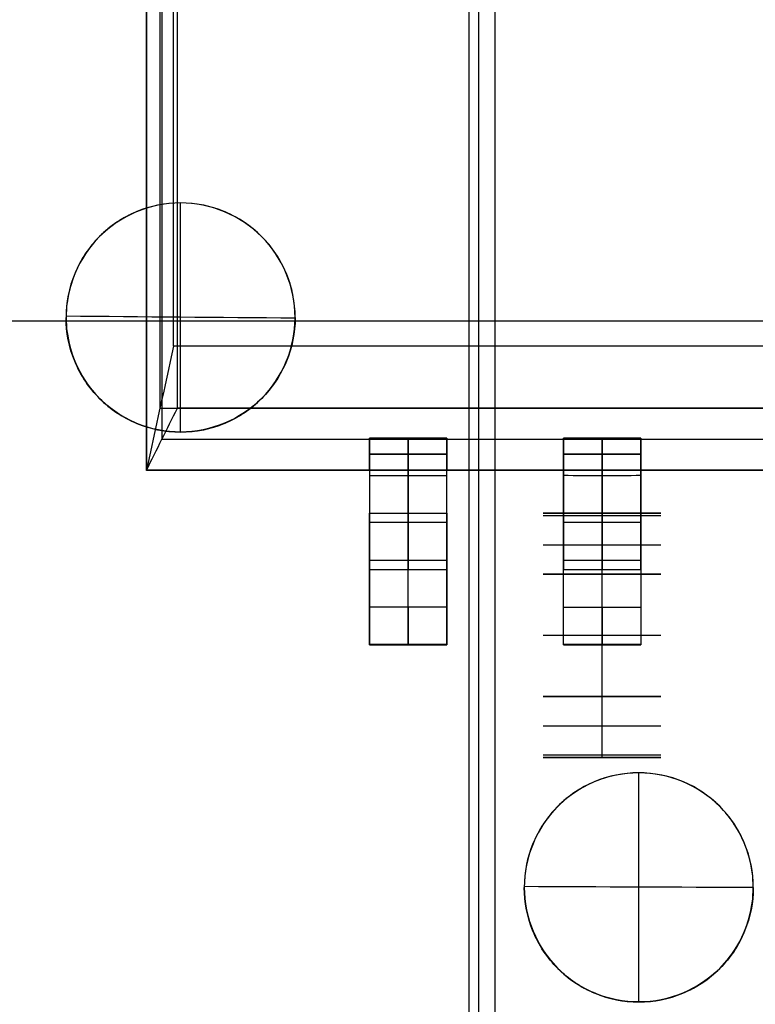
# Model space of a CAD drawing. Header units: millimetres. Extents: x -68 to 68, y -70 to 54.
# Tile 23 of 83: x -37.05 to -32.24, y -36.11 to -29.66. Entities that reach past the tile are written whole.
import ezdxf

# ---------------------------------------------------------------- set-up
doc = ezdxf.new("R2010")
doc.units = ezdxf.units.MM
doc.layers.add('Layer 01', color=7, linetype='Continuous', true_color=0x000000)

# ---------------------------------------------------------------- blocks, each defined once
blk = doc.blocks.new('S558-5999-U7-F.step')
at = {"layer": 'Layer 01', "color": 9, "true_color": 0xb8b8b8}
for p, q in [((3.62, -6.159, 3.203), (3.62, 6.159, 3.203)), ((3.2138, -6.0704, 4.7597), (3.2138, 6.0699, 4.7597)), ((3.4168, -6.0576, 1.428), (3.4168, 6.0574, 1.428)), ((3.515, -2.921, 2.858), (3.515, -3.429, 2.858)), ((3.515, -3.429, 3.112), (3.515, -2.921, 3.112)), ((3.515, -2.921, 3.112), (3.515, -2.921, 3.101)), ((3.5601, -2.921, 3.0893), (3.6199, -2.921, 3.0893)), ((3.62, -3.429, 2.985), (3.62, -2.921, 2.985)), ((3.9591, -2.921, 1.5333), (4.2223, -2.921, 1.5333)), ((3.9617, -2.921, 1.523), (3.9617, -3.429, 1.523)), ((4.0865, -2.921, 2.04), (4.0865, -2.921, 1.0578)), ((4.2076, -3.429, 1.5886), (4.2076, -2.921, 1.5886)), ((4.76, -2.921, 0.254), (4.76, -3.429, 0.254)), ((4.76, -3.429), (4.76, -2.921)), ((4.7613, -3.3826), (4.7613, -2.921)), ((4.762, -3.429, 0.127), (4.762, -2.921, 0.127)), ((4.761, -2.9695, 0.254), (4.761, -3.3979, 0.254)), ((3.6199, -3.175, 2.858), (3.41, -3.175, 2.858)), ((3.41, -3.175, 3.112), (3.6199, -3.175, 3.112)), ((3.62, -3.175, 2.858), (3.62, -3.175, 3.112)), ((3.6545, -3.175, 2.6689), (4.269, -3.175, 0.377)), ((4.515, -3.175, 0.442), (3.9002, -3.175, 2.7351)), ((4.7601, -3.175), (4.7619, -3.175)), ((4.7618, -3.175, 0.254), (4.7603, -3.175, 0.254)), ((4.762, -3.175), (4.762, -3.175, 0.254)), ((3.515, -3.429, 3.112), (3.515, -3.429, 3.101)), ((3.5596, -3.429, 3.0895), (3.6199, -3.429, 3.0895)), ((3.9594, -3.429, 1.5335), (4.2224, -3.429, 1.5335)), ((4.086, -3.429, 2.0424), (4.086, -3.429, 1.0611)), ((3.515, -4.699, 3.112), (3.515, -4.191, 3.112)), ((3.515, -4.191, 3.112), (3.515, -4.191, 3.101)), ((3.515, -4.191, 2.858), (3.515, -4.699, 2.858)), ((3.5601, -4.191, 3.0893), (3.6199, -4.191, 3.0893)), ((3.62, -4.699, 2.985), (3.62, -4.191, 2.985)), ((3.9591, -4.191, 1.5333), (4.2223, -4.191, 1.5333)), ((3.9617, -4.191, 1.523), (3.9617, -4.699, 1.523)), ((4.0865, -4.191, 2.04), (4.0865, -4.191, 1.0578)), ((4.2076, -4.699, 1.5886), (4.2076, -4.191, 1.5886)), ((4.76, -4.699), (4.76, -4.191)), ((4.76, -4.191, 0.254), (4.76, -4.699, 0.254)), ((4.7613, -4.6526), (4.7613, -4.191)), ((4.7615, -4.191, 0.254), (4.7615, -4.699, 0.254)), ((4.762, -4.699, 0.127), (4.762, -4.191, 0.127)), ((3.41, -4.445, 3.112), (3.6199, -4.445, 3.112)), ((3.6199, -4.445, 2.858), (3.41, -4.445, 2.858)), ((3.62, -4.445, 2.858), (3.62, -4.445, 3.112)), ((3.6545, -4.445, 2.6689), (4.269, -4.445, 0.377)), ((4.515, -4.445, 0.442), (3.9002, -4.445, 2.7351)), ((4.7601, -4.445), (4.7619, -4.445)), ((4.7628, -4.445, 0.254), (4.7602, -4.445, 0.254)), ((4.762, -4.445), (4.762, -4.445, 0.254)), ((3.515, -4.699, 3.112), (3.515, -4.699, 3.101)), ((3.5596, -4.699, 3.0895), (3.6199, -4.699, 3.0895)), ((3.9594, -4.699, 1.5335), (4.2224, -4.699, 1.5335)), ((4.086, -4.699, 2.0424), (4.086, -4.699, 1.0611)), ((-3.4167, -6.0574, 1.428), (3.4168, -6.0574, 1.428)), ((3.2138, -6.0698, 4.7595), (-3.2138, -6.0698, 4.7595)), ((-3.62, -6.159, 3.203), (3.62, -6.159, 3.203))]:
    blk.add_line(p, q, dxfattribs=at)
at = {"layer": 'Layer 01', "color": 9, "true_color": 0xb8b8b8, "extrusion": (0, 1, 0)}
for centre, radius, start, end in [((-3.41, 2.604, -3.175), 0.254, 90, 165.14153), ((-4.76, 0.508, -3.175), 0.508, 269.96812, 345.06134), ((-3.41, 2.604, -4.445), 0.254, 90, 165.14153), ((-4.76, 0.508, -4.445), 0.508, 269.96812, 345.06134)]:
    blk.add_arc(centre, radius, start, end, dxfattribs=at)
at = {"layer": 'Layer 01', "color": 9, "true_color": 0xb8b8b8, "extrusion": (0, -1, 0)}
for centre, radius, start, end in [((3.41, 2.604, 3.175), 0.508, 14.96781, 90), ((4.76, 0.508, 3.175), 0.254, 195.07687, 270.07204), ((3.41, 2.604, 4.445), 0.508, 14.96781, 90), ((4.76, 0.508, 4.445), 0.254, 195.07687, 270.06372)]:
    blk.add_arc(centre, radius, start, end, dxfattribs=at)
at = {"layer": 'Layer 01', "color": 9, "true_color": 0xb8b8b8}
for points in [[(3.62, 6.1591, 3.804), (3.62, 2.053, 3.804), (3.62, -2.053, 3.804), (3.6199, -6.159, 3.804)], [(3.6201, 6.1589, 2.602), (3.6206, 2.053, 2.6019), (3.6206, -2.053, 2.6019), (3.6203, -6.159, 2.602)], [(2.8073, 5.9814, 5.7151), (2.8077, 1.994, 5.7153), (2.8077, -1.994, 5.7153), (2.8072, -5.9814, 5.715)], [(3.213, 5.9559, 0.254), (3.213, 1.9853, 0.254), (3.213, -1.9853, 0.254), (3.2133, -5.956, 0.254)], [(3.41, -2.921, 2.858), (3.48, -2.921, 2.858), (3.55, -2.921, 2.858), (3.62, -2.921, 2.858)], [(3.41, -2.921, 2.858), (3.41, -3.0903, 2.858), (3.41, -3.2597, 2.858), (3.41, -3.429, 2.858)], [(3.41, -2.921, 3.112), (3.41, -3.0903, 3.112), (3.41, -3.2597, 3.112), (3.41, -3.429, 3.112)], [(3.6195, -2.921, 3.112), (3.55, -2.921, 3.112), (3.48, -2.921, 3.112), (3.41, -2.921, 3.112)], [(3.62, -2.921, 3.0666), (3.5543, -2.921, 3.0964), (3.4822, -2.921, 3.112), (3.41, -2.921, 3.112)], [(3.62, -2.921, 2.858), (3.62, -3.0903, 2.858), (3.62, -3.2597, 2.858), (3.6195, -3.429, 2.858)], [(3.6195, -3.429, 3.112), (3.62, -3.2597, 3.112), (3.62, -3.0903, 3.112), (3.6195, -2.921, 3.112)], [(3.6195, -2.921, 3.112), (3.62, -2.921, 3.0969), (3.62, -2.921, 3.0817), (3.62, -2.921, 3.0666)], [(3.62, -2.921, 2.858), (3.62, -2.921, 2.9275), (3.62, -2.921, 2.997), (3.62, -2.921, 3.0666)], [(3.62, -2.921, 3.0666), (3.7581, -2.921, 3.0039), (3.8614, -2.921, 2.8825), (3.9004, -2.921, 2.7351)], [(4.2691, -2.921, 0.377), (4.0642, -2.921, 1.141), (3.8593, -2.921, 1.9049), (3.655, -2.921, 2.669)], [(3.655, -2.921, 2.669), (3.6555, -3.0903, 2.6691), (3.6555, -3.2597, 2.6691), (3.655, -3.429, 2.669)], [(3.9004, -2.921, 2.7351), (4.1049, -2.921, 1.9706), (4.3099, -2.921, 1.2063), (4.5149, -2.921, 0.442)], [(3.9005, -3.429, 2.7351), (3.9008, -3.2597, 2.7352), (3.9008, -3.0903, 2.7352), (3.9004, -2.921, 2.7351)], [(4.2692, -3.429, 0.3771), (4.2692, -3.2597, 0.377), (4.2692, -3.0903, 0.377), (4.2691, -2.921, 0.377)], [(4.5149, -3.429, 0.442), (4.515, -3.2597, 0.442), (4.515, -3.0903, 0.442), (4.5149, -2.921, 0.442)], [(4.7612, -3.429, 0.254), (4.76, -3.2597, 0.254), (4.76, -3.0903, 0.254), (4.7614, -2.921, 0.254)], [(4.7613, -2.921), (4.76, -3.0903), (4.76, -3.2597), (4.761, -3.429)], [(4.7625, -2.921), (4.761, -2.921), (4.762, -2.921), (4.76, -2.921)], [(4.76, -2.921), (4.76, -3.0903), (4.76, -3.2597), (4.761, -3.429)], [(4.761, -3.429), (4.762, -3.2597), (4.762, -3.0903), (4.7625, -2.921)], [(4.7614, -2.921, 0.254), (4.762, -3.0903, 0.254), (4.762, -3.2597, 0.254), (4.7612, -3.429, 0.254)], [(4.7614, -2.921, 0.254), (4.763, -2.921, 0.1693), (4.763, -2.921, 0.0847), (4.7613, -2.921)], [(3.6195, -3.429, 2.858), (3.5493, -3.429, 2.858), (3.4797, -3.429, 2.858), (3.41, -3.429, 2.858)], [(3.41, -3.429, 3.112), (3.4797, -3.429, 3.112), (3.5493, -3.429, 3.112), (3.6195, -3.429, 3.112)], [(3.41, -3.429, 3.112), (3.4818, -3.429, 3.112), (3.5536, -3.429, 3.0966), (3.6195, -3.429, 3.067)], [(3.6195, -3.429, 3.067), (3.619, -3.429, 2.9973), (3.619, -3.429, 2.9277), (3.6195, -3.429, 2.858)], [(3.9005, -3.429, 2.7351), (3.8615, -3.429, 2.8821), (3.7583, -3.429, 3.0041), (3.6195, -3.429, 3.067)], [(3.6195, -3.429, 3.067), (3.62, -3.429, 3.082), (3.62, -3.429, 3.097), (3.6195, -3.429, 3.112)], [(3.655, -3.429, 2.669), (3.8598, -3.429, 1.905), (4.0647, -3.429, 1.1411), (4.2692, -3.429, 0.3771)], [(4.5149, -3.429, 0.442), (4.3101, -3.429, 1.2064), (4.1051, -3.429, 1.9707), (3.9005, -3.429, 2.7351)], [(4.761, -3.429), (4.762, -3.429, 0.0847), (4.762, -3.429, 0.1693), (4.7612, -3.429, 0.254)], [(3.41, -4.191, 3.112), (3.41, -4.3603, 3.112), (3.41, -4.5297, 3.112), (3.41, -4.699, 3.112)], [(3.6195, -4.191, 3.112), (3.55, -4.191, 3.112), (3.48, -4.191, 3.112), (3.41, -4.191, 3.112)], [(3.41, -4.191, 2.858), (3.48, -4.191, 2.858), (3.55, -4.191, 2.858), (3.62, -4.191, 2.858)], [(3.62, -4.191, 3.0666), (3.5543, -4.191, 3.0964), (3.4822, -4.191, 3.112), (3.41, -4.191, 3.112)], [(3.41, -4.191, 2.858), (3.41, -4.3603, 2.858), (3.41, -4.5297, 2.858), (3.41, -4.699, 2.858)], [(3.6195, -4.699, 3.112), (3.62, -4.5297, 3.112), (3.62, -4.3603, 3.112), (3.6195, -4.191, 3.112)], [(3.6195, -4.191, 3.112), (3.62, -4.191, 3.0969), (3.62, -4.191, 3.0817), (3.62, -4.191, 3.0666)], [(3.6195, -4.699, 2.858), (3.62, -4.5297, 2.858), (3.62, -4.3603, 2.858), (3.62, -4.191, 2.858)], [(3.62, -4.191, 2.858), (3.62, -4.191, 2.9275), (3.62, -4.191, 2.997), (3.62, -4.191, 3.0666)], [(3.9004, -4.191, 2.7351), (3.8621, -4.191, 2.8797), (3.7562, -4.191, 3.0047), (3.62, -4.191, 3.0666)], [(3.655, -4.699, 2.669), (3.6545, -4.5297, 2.6689), (3.6545, -4.3603, 2.6689), (3.655, -4.191, 2.669)], [(4.2691, -4.191, 0.377), (4.0642, -4.191, 1.141), (3.8593, -4.191, 1.9049), (3.655, -4.191, 2.669)], [(3.9005, -4.699, 2.7351), (3.9008, -4.5297, 2.7352), (3.9008, -4.3603, 2.7352), (3.9004, -4.191, 2.7351)], [(3.9004, -4.191, 2.7351), (4.1049, -4.191, 1.9706), (4.3099, -4.191, 1.2063), (4.5149, -4.191, 0.442)], [(4.2692, -4.699, 0.3771), (4.2692, -4.5297, 0.377), (4.2692, -4.3603, 0.377), (4.2691, -4.191, 0.377)], [(4.5149, -4.191, 0.442), (4.5147, -4.3603, 0.4419), (4.5147, -4.5297, 0.4419), (4.5149, -4.699, 0.442)], [(4.76, -4.191, 0.254), (4.762, -4.191, 0.254), (4.761, -4.191, 0.254), (4.763, -4.191, 0.254)], [(4.7615, -4.699, 0.254), (4.76, -4.5297, 0.254), (4.76, -4.3603, 0.254), (4.76, -4.191, 0.254)], [(4.7625, -4.191), (4.761, -4.191), (4.762, -4.191), (4.76, -4.191)], [(4.76, -4.191), (4.76, -4.3603), (4.76, -4.5297), (4.761, -4.699)], [(4.7613, -4.191), (4.76, -4.3603), (4.76, -4.5297), (4.761, -4.699)], [(4.7613, -4.191, 0.254), (4.76, -4.3603, 0.254), (4.76, -4.5297, 0.254), (4.761, -4.699, 0.254)], [(4.761, -4.699), (4.762, -4.5297), (4.762, -4.3603), (4.7625, -4.191)], [(4.761, -4.699, 0.254), (4.762, -4.5297, 0.254), (4.762, -4.3603, 0.254), (4.7613, -4.191, 0.254)], [(4.7613, -4.191, 0.254), (4.763, -4.191, 0.1693), (4.763, -4.191, 0.0847), (4.7613, -4.191)], [(4.763, -4.191, 0.254), (4.763, -4.3603, 0.254), (4.763, -4.5297, 0.254), (4.7615, -4.699, 0.254)], [(3.41, -4.699, 3.112), (3.4797, -4.699, 3.112), (3.5493, -4.699, 3.112), (3.6195, -4.699, 3.112)], [(3.41, -4.699, 3.112), (3.4818, -4.699, 3.112), (3.5536, -4.699, 3.0966), (3.6195, -4.699, 3.067)], [(3.6195, -4.699, 2.858), (3.5493, -4.699, 2.858), (3.4797, -4.699, 2.858), (3.41, -4.699, 2.858)], [(3.6195, -4.699, 3.067), (3.619, -4.699, 2.9973), (3.619, -4.699, 2.9277), (3.6195, -4.699, 2.858)], [(3.6195, -4.699, 3.067), (3.62, -4.699, 3.082), (3.62, -4.699, 3.097), (3.6195, -4.699, 3.112)], [(3.6195, -4.699, 3.067), (3.7557, -4.699, 3.0053), (3.862, -4.699, 2.8801), (3.9005, -4.699, 2.7351)], [(3.655, -4.699, 2.669), (3.8598, -4.699, 1.905), (4.0647, -4.699, 1.1411), (4.2692, -4.699, 0.3771)], [(4.5149, -4.699, 0.442), (4.3101, -4.699, 1.2064), (4.1051, -4.699, 1.9707), (3.9005, -4.699, 2.7351)], [(4.761, -4.699), (4.762, -4.699, 0.0847), (4.762, -4.699, 0.1693), (4.761, -4.699, 0.254)], [(3.2133, -5.956, 0.254), (1.071, -5.956, 0.254), (-1.071, -5.956, 0.254), (-3.213, -5.9559, 0.254)], [(2.8072, -5.9814, 5.715), (0.9357, -5.9806, 5.7149), (-0.9357, -5.9806, 5.7149), (-2.8073, -5.9814, 5.7151)], [(2.8072, -5.9814, 5.715), (3.0785, -6.0409, 5.0782), (3.3492, -6.1, 4.4411), (3.6199, -6.159, 3.804)], [(3.6203, -6.159, 2.602), (3.4847, -6.0915, 1.8192), (3.3489, -6.0237, 1.0366), (3.2133, -5.956, 0.254)], [(3.6203, -6.159, 2.602), (1.2067, -6.1587, 2.602), (-1.2067, -6.1587, 2.602), (-3.6201, -6.1589, 2.602)], [(3.6199, -6.159, 3.804), (1.2067, -6.159, 3.804), (-1.2067, -6.159, 3.804), (-3.62, -6.1591, 3.804)], [(3.6199, -6.159, 3.804), (3.62, -6.159, 3.4033), (3.62, -6.159, 3.0027), (3.6203, -6.159, 2.602)]]:
    blk.add_open_spline(points, degree=3, dxfattribs=at)
for points, knots in [([(3.655, -2.921, 2.669), (3.6408, -2.921, 2.7246), (3.6103, -2.921, 2.7702), (3.5194, -2.921, 2.8404), (3.4678, -2.921, 2.858), (3.41, -2.921, 2.858)], [0, 0, 0, 0, 0.1697172, 0.1697172, 0.3394345, 0.3394345, 0.3394345, 0.3394345]), ([(4.2691, -2.921, 0.377), (4.2978, -2.921, 0.2699), (4.3626, -2.921, 0.1727), (4.5385, -2.921, 0.0376), (4.6491, -2.921), (4.7613, -2.921)], [-0.6785257, -0.6785257, -0.6785257, -0.6785257, -0.3392629, -0.3392629, 0, 0, 0, 0]), ([(4.5149, -2.921, 0.442), (4.5296, -2.921, 0.3867), (4.5601, -2.921, 0.3413), (4.6509, -2.921, 0.2715), (4.7024, -2.921, 0.254), (4.7614, -2.921, 0.254)], [0, 0, 0, 0, 0.1698785, 0.1698785, 0.3397569, 0.3397569, 0.3397569, 0.3397569]), ([(3.41, -3.429, 2.858), (3.4674, -3.429, 2.858), (3.5193, -3.429, 2.8402), (3.6105, -3.429, 2.7704), (3.6407, -3.429, 2.725), (3.655, -3.429, 2.669)], [0, 0, 0, 0, 0.1697171, 0.1697171, 0.3394343, 0.3394343, 0.3394343, 0.3394343]), ([(4.761, -3.429), (4.6491, -3.429), (4.5385, -3.429, 0.0376), (4.3626, -3.429, 0.1727), (4.2978, -3.429, 0.2699), (4.2692, -3.429, 0.3771)], [-0.6782641, -0.6782641, -0.6782641, -0.6782641, -0.3391321, -0.3391321, 0, 0, 0, 0]), ([(4.7612, -3.429, 0.254), (4.7028, -3.429, 0.254), (4.651, -3.429, 0.2717), (4.56, -3.429, 0.3411), (4.5297, -3.429, 0.3863), (4.5149, -3.429, 0.442)], [0, 0, 0, 0, 0.1698076, 0.1698076, 0.3396152, 0.3396152, 0.3396152, 0.3396152]), ([(3.655, -4.191, 2.669), (3.6408, -4.191, 2.7246), (3.6103, -4.191, 2.7702), (3.5194, -4.191, 2.8404), (3.4678, -4.191, 2.858), (3.41, -4.191, 2.858)], [0, 0, 0, 0, 0.1697172, 0.1697172, 0.3394345, 0.3394345, 0.3394345, 0.3394345]), ([(4.7613, -4.191), (4.7026, -4.191), (4.6481, -4.191, 0.0088), (4.5449, -4.191, 0.0438), (4.4947, -4.191, 0.0713), (4.3623, -4.191, 0.1728), (4.2981, -4.191, 0.2685), (4.2691, -4.191, 0.377)], [0, 0, 0, 0, 0.1686216, 0.1686216, 0.3372431, 0.3372431, 0.6744863, 0.6744863, 0.6744863, 0.6744863]), ([(4.5149, -4.191, 0.442), (4.5296, -4.191, 0.3867), (4.5601, -4.191, 0.3413), (4.6509, -4.191, 0.2715), (4.7024, -4.191, 0.254), (4.7613, -4.191, 0.254)], [0, 0, 0, 0, 0.1698344, 0.1698344, 0.3396688, 0.3396688, 0.3396688, 0.3396688]), ([(3.41, -4.699, 2.858), (3.4674, -4.699, 2.858), (3.5193, -4.699, 2.8402), (3.6105, -4.699, 2.7704), (3.6407, -4.699, 2.725), (3.655, -4.699, 2.669)], [0, 0, 0, 0, 0.1697171, 0.1697171, 0.3394343, 0.3394343, 0.3394343, 0.3394343]), ([(4.2692, -4.699, 0.3771), (4.284, -4.699, 0.3216), (4.3065, -4.699, 0.2712), (4.3669, -4.699, 0.1805), (4.4065, -4.699, 0.1391), (4.5386, -4.699, 0.0373), (4.6477, -4.699), (4.761, -4.699)], [0, 0, 0, 0, 0.1685562, 0.1685562, 0.3371123, 0.3371123, 0.6742247, 0.6742247, 0.6742247, 0.6742247]), ([(4.761, -4.699, 0.254), (4.7028, -4.699, 0.254), (4.651, -4.699, 0.2717), (4.56, -4.699, 0.3411), (4.5297, -4.699, 0.3863), (4.5149, -4.699, 0.442)], [0, 0, 0, 0, 0.1697035, 0.1697035, 0.3394069, 0.3394069, 0.3394069, 0.3394069])]:
    blk.add_open_spline(points, degree=3, knots=knots, dxfattribs=at)
blk = doc.blocks.new('M10.step')
at = {"layer": 'Layer 01', "rotation": 270.0000006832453}
blk.add_blockref('S558-5999-U7-F.step', (29.9351, -48.9901), dxfattribs=at)
blk = doc.blocks.new('User_Library-0603_SMD_Resistor.step')
at = {"layer": 'Layer 01', "color": 7, "true_color": 0xffffff}
for p, q in [((-0.8, 0.015), (-0.8, 0.285)), ((-0.785, 0.3), (-0.4, 0.3)), ((-0.5925, 0.3, 0.385), (-0.5925, 0.3, -0.385)), ((-0.4, 0.3), (0.4, 0.3)), ((0, 0.3, 0.385), (0, 0.3, -0.0246)), ((0.4, 0.3), (0.785, 0.3)), ((0.5925, 0.3, 0.385), (0.5925, 0.3, -0.385)), ((0.8, 0.015), (0.8, 0.285)), ((-0.8, 0.15, -0.385), (-0.8, 0.15, 0.385)), ((0.8, 0.15, -0.385), (0.8, 0.15, 0.385)), ((-0.785, 0), (-0.4, 0)), ((-0.5925, 0, 0.385), (-0.5925, 0, -0.385)), ((-0.4, 0), (0.4, 0)), ((0, 0, 0.385), (0, 0, -0.385)), ((0.4, 0), (0.785, 0)), ((0.5925, 0, 0.385), (0.5925, 0, -0.385))]:
    blk.add_line(p, q, dxfattribs=at)
at = {"layer": 'Layer 01', "color": 7, "true_color": 0xffffff, "extrusion": (0, 0, -1)}
for centre, start, end in [((0.785, 0.285), 0, 90), ((-0.785, 0.015), 180, 270)]:
    blk.add_arc(centre, 0.015, start, end, dxfattribs=at)
at = {"layer": 'Layer 01', "color": 7, "true_color": 0xffffff}
for centre, start, end in [((0.785, 0.285), 0, 90), ((-0.785, 0.015), 180, 270)]:
    blk.add_arc(centre, 0.015, start, end, dxfattribs=at)
for points in [[(-0.8, 0.285, -0.385), (-0.8, 0.285), (-0.8, 0.285, 0.385)], [(-0.785, 0.3, -0.385), (-0.785, 0.3), (-0.785, 0.3, 0.385)], [(-0.4, 0.3, -0.385), (-0.4, 0.3), (-0.4, 0.3, 0.385)], [(0.4, 0.3, 0.385), (0.4, 0.3), (0.4, 0.3, -0.385)], [(0.785, 0.3, 0.385), (0.785, 0.3), (0.785, 0.3, -0.385)], [(0.8, 0.285, 0.385), (0.8, 0.285), (0.8, 0.285, -0.385)], [(-0.8, 0.015, 0.385), (-0.8, 0.015), (-0.8, 0.015, -0.385)], [(-0.4, 0, 0.385), (-0.4, 0), (-0.4, 0, -0.385)], [(0.4, 0, -0.385), (0.4, 0), (0.4, 0, 0.385)], [(0.785, 0, 0.385), (0.785, 0), (0.785, 0, -0.385)], [(0.8, 0.015, -0.385), (0.8, 0.015), (0.8, 0.015, 0.385)], [(-0.785, 0, -0.385), (-0.785, 0), (-0.785, 0, 0.385)]]:
    blk.add_open_spline(points, degree=2, dxfattribs=at)
blk = doc.blocks.new('R83.step')
at = {"layer": 'Layer 01', "extrusion": (-1, 1.19249e-08, 4.37114e-08), "rotation": 179.9999949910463}
blk.add_blockref('User_Library-0603_SMD_Resistor.step', (53.69, -1.6167, -26.76), dxfattribs=at)
blk = doc.blocks.new('MC403-X_A_090322_MultipleBody.step')
at = {"layer": 'Layer 01'}
for name in ['M10.step', 'R83.step']:
    blk.add_blockref(name, (0, 0), dxfattribs=at)
blk = doc.blocks.new('MC403-X_A_090322_MultipleBody 090322')
at = {"layer": 'Layer 01'}
blk.add_blockref('MC403-X_A_090322_MultipleBody.step', (0, 0), dxfattribs=at)
blk = doc.blocks.new('TRO-13-001 MC403 CASTING270122')
at = {"layer": 'Layer 01', "color": 7, "true_color": 0xdde8ff}
for p, q in [((-34.0473, -44.3242, -11.9), (-34.0473, -18.9451, -11.9)), ((-28.8077, -31.6347, -11.9), (-39.2868, -31.6347, -11.9))]:
    blk.add_line(p, q, dxfattribs=at)
blk = doc.blocks.new('TRO-13-003 MC403 FRONT CASING270122')
at = {"layer": 'Layer 01', "color": 254, "true_color": 0xcad1ee}
for p, q in [((-36, -30.86, 19.2671), (-36, -30.86, 19.5679)), ((-36, -32.36, 19.1664), (-36, -32.36, 19.4672)), ((-33, -34.59, 19.1146), (-33, -34.59, 19.4154)), ((-33, -36.09, 19.0139), (-33, -36.09, 19.3148))]:
    blk.add_line(p, q, dxfattribs=at)
for centre, start, end in [((-36, -31.61, 19.3833), 0, 180), ((-36, -31.61, 19.3513), 180, 0), ((-33, -35.34, 19.2314), 0, 180), ((-33, -35.34, 19.1983), 180, 0)]:
    blk.add_arc(centre, 0.75, start, end, dxfattribs=at)
for points, degree in [([(-34.1133, 3.7976, 21.9568), (-34.1133, -15.2287, 20.6797), (-34.1133, -34.2549, 19.4026), (-34.1133, -53.2812, 18.1255)], 3), ([(-33.9432, 3.7918, 21.9619), (-33.9432, -15.2344, 20.6848), (-33.9432, -34.2606, 19.4077), (-33.9432, -53.2868, 18.1306)], 3), ([(-36.0024, -30.86, 19.267), (-36.0024, -31.36, 19.2334), (-36.0024, -31.86, 19.1999), (-36.0024, -32.36, 19.1663)], 3), ([(-35.25, -31.6145, 19.2417), (-35.75, -31.6105, 19.2253), (-36.25, -31.6063, 19.2085), (-36.75, -31.602, 19.1914)], 3), ([(-36.75, -31.61, 19.4918), (-36.75, -31.61, 19.3413), (-36.75, -31.61, 19.1909)], 2), ([(-35.25, -31.61, 19.242), (-35.25, -31.61, 19.3924), (-35.25, -31.61, 19.5428)], 2), ([(-33.0023, -34.59, 19.1145), (-33.0023, -35.09, 19.081), (-33.0023, -35.59, 19.0474), (-33.0023, -36.09, 19.0139)], 3), ([(-32.25, -35.3412, 19.0874), (-32.75, -35.3393, 19.0722), (-33.25, -35.3372, 19.0567), (-33.75, -35.335, 19.0409)], 3), ([(-33.75, -35.34, 19.3414), (-33.75, -35.34, 19.191), (-33.75, -35.34, 19.0406)], 2), ([(-32.25, -35.34, 19.0874), (-32.25, -35.34, 19.2378), (-32.25, -35.34, 19.3882)], 2)]:
    blk.add_open_spline(points, degree=degree, dxfattribs=at)
for points, knots in [([(-35.25, -31.61, 19.5428), (-35.25, -31.412, 19.5561), (-35.3313, -31.2177, 19.5665), (-35.6089, -30.9406, 19.5757), (-35.8038, -30.8596, 19.5746), (-36.1005, -30.8602, 19.5645), (-36.198, -30.88, 19.5598), (-36.3791, -30.9555, 19.5485), (-36.4623, -31.0114, 19.5419), (-36.6691, -31.2189, 19.5208), (-36.75, -31.4144, 19.5049), (-36.75, -31.61, 19.4918)], [-2.408078, -2.408078, -2.408078, -2.408078, -1.806059, -1.806059, -1.204039, -1.204039, -0.903029, -0.903029, -0.60202, -0.60202, 0, 0, 0, 0]), ([(-35.25, -31.61, 19.242), (-35.25, -31.511, 19.2486), (-35.2695, -31.4138, 19.2545), (-35.3448, -31.232, 19.2642), (-35.4005, -31.1488, 19.2679), (-35.6084, -30.941, 19.2749), (-35.8047, -30.8598, 19.2737), (-36.0985, -30.8601, 19.2637), (-36.1968, -30.8796, 19.259), (-36.3784, -30.955, 19.2477), (-36.4608, -31.0101, 19.2412), (-36.6007, -31.1501, 19.2269), (-36.6555, -31.2326, 19.2195), (-36.7306, -31.4141, 19.2047), (-36.75, -31.5122, 19.1975), (-36.75, -31.61, 19.1909)], [0, 0, 0, 0, 0.298224, 0.298224, 0.596447, 0.596447, 1.192895, 1.192895, 1.491119, 1.491119, 1.789342, 1.789342, 2.087566, 2.087566, 2.38579, 2.38579, 2.38579, 2.38579]), ([(-35.25, -31.61, 19.5428), (-35.25, -31.709, 19.5362), (-35.2695, -31.8061, 19.529), (-35.3446, -31.9876, 19.5143), (-35.4002, -32.0707, 19.5069), (-35.6074, -32.2783, 19.486), (-35.8031, -32.3597, 19.4739), (-36.0967, -32.3601, 19.4639), (-36.1953, -32.3408, 19.4618), (-36.3771, -32.2657, 19.4606), (-36.46, -32.2106, 19.4615), (-36.6002, -32.0706, 19.466), (-36.6553, -31.9879, 19.4697), (-36.7306, -31.8059, 19.4793), (-36.75, -31.7078, 19.4852), (-36.75, -31.61, 19.4918)], [0, 0, 0, 0, 0.298205, 0.298205, 0.59641, 0.59641, 1.192821, 1.192821, 1.491026, 1.491026, 1.789231, 1.789231, 2.087436, 2.087436, 2.385642, 2.385642, 2.385642, 2.385642]), ([(-36.75, -31.61, 19.1909), (-36.75, -31.8056, 19.1778), (-36.669, -32.0015, 19.1674), (-36.4615, -32.2093, 19.1607), (-36.378, -32.2652, 19.1598), (-36.1964, -32.3405, 19.161), (-36.0988, -32.36, 19.163), (-35.9008, -32.36, 19.1698), (-35.8034, -32.3404, 19.1744), (-35.6217, -32.265, 19.1856), (-35.5386, -32.2093, 19.1921), (-35.3313, -32.0019, 19.213), (-35.25, -31.808, 19.2287), (-35.25, -31.61, 19.242)], [0, 0, 0, 0, 0.599195, 0.599195, 0.898793, 0.898793, 1.198391, 1.198391, 1.497989, 1.497989, 1.797586, 1.797586, 2.396782, 2.396782, 2.396782, 2.396782]), ([(-32.25, -35.34, 19.3882), (-32.25, -35.142, 19.4015), (-32.3313, -34.9478, 19.4121), (-32.6089, -34.6707, 19.4222), (-32.8037, -34.5896, 19.4216), (-33.1004, -34.5902, 19.4123), (-33.1979, -34.61, 19.4079), (-33.3791, -34.6855, 19.3971), (-33.4623, -34.7414, 19.3908), (-33.6691, -34.9489, 19.3703), (-33.75, -35.1444, 19.3546), (-33.75, -35.34, 19.3414)], [-2.407962, -2.407962, -2.407962, -2.407962, -1.805971, -1.805971, -1.203981, -1.203981, -0.902986, -0.902986, -0.60199, -0.60199, 0, 0, 0, 0]), ([(-32.25, -35.34, 19.0874), (-32.25, -35.241, 19.0941), (-32.2695, -35.1438, 19.1), (-32.3448, -34.9621, 19.1099), (-32.4005, -34.8788, 19.1138), (-32.6084, -34.671, 19.1213), (-32.8046, -34.5899, 19.1207), (-33.0985, -34.5901, 19.1115), (-33.1968, -34.6096, 19.1071), (-33.3783, -34.685, 19.0964), (-33.4608, -34.74, 19.0901), (-33.6007, -34.8801, 19.0762), (-33.6555, -34.9626, 19.0689), (-33.7306, -35.1441, 19.0544), (-33.75, -35.2422, 19.0472), (-33.75, -35.34, 19.0406)], [0, 0, 0, 0, 0.29821, 0.29821, 0.596419, 0.596419, 1.192839, 1.192839, 1.491048, 1.491048, 1.789258, 1.789258, 2.087468, 2.087468, 2.385677, 2.385677, 2.385677, 2.385677]), ([(-32.25, -35.34, 19.3882), (-32.25, -35.439, 19.3816), (-32.2695, -35.5361, 19.3745), (-32.3446, -35.7176, 19.36), (-32.4002, -35.8007, 19.3527), (-32.6074, -36.0083, 19.3324), (-32.8031, -36.0897, 19.3209), (-33.0968, -36.0901, 19.3117), (-33.1953, -36.0708, 19.3099), (-33.3772, -35.9957, 19.3093), (-33.46, -35.9406, 19.3103), (-33.6002, -35.8005, 19.3153), (-33.6553, -35.7178, 19.3191), (-33.7306, -35.5359, 19.3289), (-33.75, -35.4378, 19.3349), (-33.75, -35.34, 19.3414)], [0, 0, 0, 0, 0.298192, 0.298192, 0.596384, 0.596384, 1.192769, 1.192769, 1.490961, 1.490961, 1.789153, 1.789153, 2.087345, 2.087345, 2.385537, 2.385537, 2.385537, 2.385537]), ([(-33.75, -35.34, 19.0406), (-33.75, -35.5356, 19.0275), (-33.669, -35.7315, 19.0169), (-33.4615, -35.9392, 19.0095), (-33.3781, -35.9951, 19.0084), (-33.1965, -36.0705, 19.0091), (-33.0989, -36.09, 19.0108), (-32.9008, -36.09, 19.017), (-32.8035, -36.0704, 19.0214), (-32.6217, -35.995, 19.0321), (-32.5387, -35.9394, 19.0384), (-32.3313, -35.7319, 19.0587), (-32.25, -35.538, 19.0741), (-32.25, -35.34, 19.0874)], [0, 0, 0, 0, 0.599167, 0.599167, 0.89875, 0.89875, 1.198334, 1.198334, 1.497917, 1.497917, 1.797501, 1.797501, 2.396668, 2.396668, 2.396668, 2.396668])]:
    blk.add_open_spline(points, degree=3, knots=knots, dxfattribs=at)

msp = doc.modelspace()

# ---------------------------------------------------------------- block references
at = {"layer": 'Layer 01'}
for name, p in [('TRO-13-001 MC403 CASTING270122', (0, 0)), ('TRO-13-003 MC403 FRONT CASING270122', (0, 0)), ('MC403-X_A_090322_MultipleBody 090322', (-60, 20, 1.6014))]:
    msp.add_blockref(name, p, dxfattribs=at)

doc.saveas('drawing.dxf')
